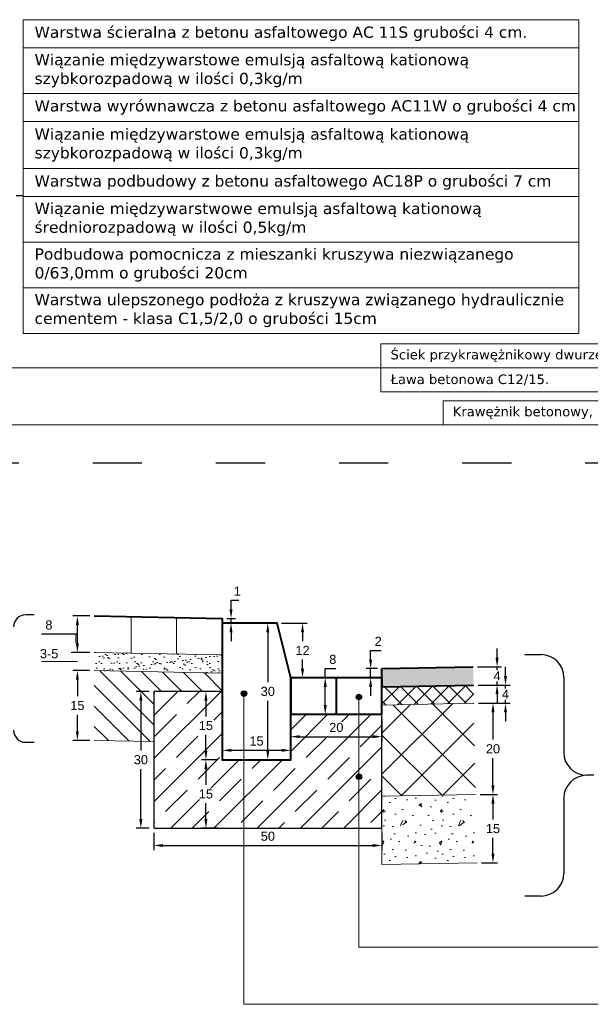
# Model space of a CAD drawing. Header units: millimetres. Extents: x 2422 to 2697, y 999 to 1037.
# Tile 17 of 48: x 2668.88 to 2670.13, y 1002.89 to 1005.05. Entities that reach past the tile are written whole.
import ezdxf

# ---------------------------------------------------------------- set-up
doc = ezdxf.new("R2010")
doc.units = ezdxf.units.MM
doc.linetypes.add('ACAD_ISO03W100', pattern=[30, 12, -18])
doc.layers.add('1_warstwa_ścier._wypel', color=7, linetype='Continuous', true_color=0x636363, transparency=0.7)
doc.layers.add('2_warstwa_wiąż.', color=7, linetype='Continuous', lineweight=13, true_color=0x8d8268)
doc.layers.add('_PN-nawierzchnia_asfalt', color=250, linetype='Continuous', lineweight=40, true_color=0x333333)
doc.layers.add('4_podbudowa_pom.', color=7, linetype='Continuous', true_color=0x906713)
for name, color, linetype, lineweight in [('_JB_Chodnik', 52, 'Continuous', 9), ('_JB_Opisowe', 7, 'Continuous', 0), ('_PN-konstrukcja_linie', 7, 'Continuous', 18), ('_PN-konstrukcja_wypełnienie', 7, 'Continuous', 0), ('_PN-kostka_szara', 251, 'Continuous', 13), ('_PN-kraweznik', 7, 'Continuous', 40), ('_PN-nawierzchnia_kostka_szara', 251, 'Continuous', 40), ('_PN-podsypka_wypełnienie', 7, 'Continuous', 9), ('_PN-wymiary', 7, 'Continuous', 15), ('_PN-ława-wypełnienie', 7, 'Continuous', 0), ('_PN-ściek', 4, 'Continuous', 40), ('_SZK-wymiary_0.2', 7, 'Continuous', 15)]:
    doc.layers.add(name, color=color, linetype=linetype, lineweight=lineweight)
doc.layers.add('_PN-ława', color=7, linetype='Continuous')
doc.layers.add('_SZK-opis_0.2', color=7, linetype='Continuous')
doc.layers.add('TEMP', color=80, linetype='Continuous', plot=False)
doc.styles.add('kuba', font='verdana.ttf', dxfattribs={"height": 0.1})
doc.styles.add('standard szczeg', font='arial.ttf', dxfattribs={"height": 0.02})
doc.dimstyles.new('p normalny szczeg.', dxfattribs={"dimtxt": 0.02, "dimasz": 0.02, "dimexe": 0.01, "dimexo": 0.01, "dimgap": 0.01, "dimtad": 1, "dimtih": 1, "dimtoh": 1, "dimdec": 0, "dimlfac": 100, "dimzin": 1, "dimtxsty": 'standard szczeg', "dimcen": 2.5, "dimazin": 0, "dimtfac": 1, "dimtdec": 0, "dimtmove": 0, "dimatfit": 3, "dimfxl": 1, "dimarcsym": 0})

# ---------------------------------------------------------------- blocks, each defined once
blk = doc.blocks.new('*D226')
at = {"layer": '_SZK-wymiary_0.2', "color": 0, "lineweight": -2, "transparency": 16777216}
for p, q in [((2669.3131, 1003.5772), (2669.2772, 1003.5772)), ((2669.2872, 1003.5572), (2669.2872, 1003.5224)), ((2669.2872, 1003.4472), (2669.2872, 1003.4819)), ((2669.3131, 1003.4272), (2669.2772, 1003.4272))]:
    blk.add_line(p, q, dxfattribs=at)
at = {"layer": '_SZK-wymiary_0.2', "color": 0, "transparency": 16777216}
for points in [[(2669.2839, 1003.5572), (2669.2906, 1003.5572), (2669.2872, 1003.5772)], [(2669.2839, 1003.4472), (2669.2906, 1003.4472), (2669.2872, 1003.4272)]]:
    blk.add_solid(points, dxfattribs=at)
at = {"layer": 'Defpoints', "color": 0, "transparency": 16777216}
for p in [(2669.3231, 1003.5772), (2669.2872, 1003.4272), (2669.3231, 1003.4272)]:
    blk.add_point(p, dxfattribs=at)
at = {"layer": '_SZK-wymiary_0.2', "color": 0, "transparency": 16777216, "insert": (2669.2872, 1003.5022), "char_height": 0.02, "attachment_point": 5, "style": 'standard szczeg', "bg_fill": 3, "box_fill_scale": 1.1, "bg_fill_color": 256, "bg_fill_true_color": 13158600, "bg_fill_transparency": 0}
blk.add_mtext('15', dxfattribs=at)
blk = doc.blocks.new('*D227')
at = {"layer": '_SZK-wymiary_0.2', "color": 0, "lineweight": -2, "transparency": 16777216}
for p, q in [((2669.3131, 1003.4272), (2669.2772, 1003.4272)), ((2669.2872, 1003.4072), (2669.2872, 1003.3724)), ((2669.2872, 1003.2972), (2669.2872, 1003.3319)), ((2669.3131, 1003.2772), (2669.2772, 1003.2772))]:
    blk.add_line(p, q, dxfattribs=at)
at = {"layer": '_SZK-wymiary_0.2', "color": 0, "transparency": 16777216}
for points in [[(2669.2839, 1003.4072), (2669.2906, 1003.4072), (2669.2872, 1003.4272)], [(2669.2839, 1003.2972), (2669.2906, 1003.2972), (2669.2872, 1003.2772)]]:
    blk.add_solid(points, dxfattribs=at)
at = {"layer": 'Defpoints', "color": 0, "transparency": 16777216}
for p in [(2669.3231, 1003.4272), (2669.2872, 1003.2772), (2669.3231, 1003.2772)]:
    blk.add_point(p, dxfattribs=at)
at = {"layer": '_SZK-wymiary_0.2', "color": 0, "transparency": 16777216, "insert": (2669.2872, 1003.3522), "char_height": 0.02, "attachment_point": 5, "style": 'standard szczeg', "bg_fill": 3, "box_fill_scale": 1.1, "bg_fill_color": 256, "bg_fill_true_color": 13158600, "bg_fill_transparency": 0}
blk.add_mtext('15', dxfattribs=at)
blk = doc.blocks.new('*D228')
at = {"layer": '_SZK-wymiary_0.2', "color": 0, "lineweight": -2, "transparency": 16777216}
for p, q in [((2669.3231, 1003.4372), (2669.3231, 1003.458)), ((2669.4731, 1003.4372), (2669.4731, 1003.458)), ((2669.3431, 1003.448), (2669.4531, 1003.448))]:
    blk.add_line(p, q, dxfattribs=at)
at = {"layer": '_SZK-wymiary_0.2', "color": 0, "transparency": 16777216}
for points in [[(2669.3431, 1003.4513), (2669.3431, 1003.4446), (2669.3231, 1003.448)], [(2669.4531, 1003.4513), (2669.4531, 1003.4446), (2669.4731, 1003.448)]]:
    blk.add_solid(points, dxfattribs=at)
at = {"layer": 'Defpoints', "color": 0, "transparency": 16777216}
for p in [(2669.4731, 1003.448), (2669.3231, 1003.4272), (2669.4731, 1003.4272)]:
    blk.add_point(p, dxfattribs=at)
at = {"layer": '_SZK-wymiary_0.2', "color": 0, "transparency": 16777216, "insert": (2669.3981, 1003.4682), "char_height": 0.02, "attachment_point": 5, "style": 'standard szczeg', "bg_fill": 3, "box_fill_scale": 1.1, "bg_fill_color": 256, "bg_fill_true_color": 13158600, "bg_fill_transparency": 0}
blk.add_mtext('15', dxfattribs=at)
blk = doc.blocks.new('*D229')
at = {"layer": '_SZK-wymiary_0.2', "color": 0, "lineweight": -2, "transparency": 16777216}
for p, q in [((2669.4054, 1003.7272), (2669.4329, 1003.7272)), ((2669.4229, 1003.7072), (2669.4229, 1003.5974)), ((2669.4229, 1003.4472), (2669.4229, 1003.5569)), ((2669.4054, 1003.4272), (2669.4329, 1003.4272))]:
    blk.add_line(p, q, dxfattribs=at)
at = {"layer": '_SZK-wymiary_0.2', "color": 0, "transparency": 16777216}
for points in [[(2669.4196, 1003.7072), (2669.4262, 1003.7072), (2669.4229, 1003.7272)], [(2669.4196, 1003.4472), (2669.4262, 1003.4472), (2669.4229, 1003.4272)]]:
    blk.add_solid(points, dxfattribs=at)
at = {"layer": 'Defpoints', "color": 0, "transparency": 16777216}
for p in [(2669.3954, 1003.7272), (2669.4229, 1003.7272), (2669.3954, 1003.4272)]:
    blk.add_point(p, dxfattribs=at)
at = {"layer": '_SZK-wymiary_0.2', "color": 0, "transparency": 16777216, "insert": (2669.4229, 1003.5772), "char_height": 0.02, "attachment_point": 5, "style": 'standard szczeg', "bg_fill": 3, "box_fill_scale": 1.1, "bg_fill_color": 256, "bg_fill_true_color": 13158600, "bg_fill_transparency": 0}
blk.add_mtext('30', dxfattribs=at)
blk = doc.blocks.new('*D230')
at = {"layer": '_SZK-wymiary_0.2', "color": 0, "lineweight": -2, "transparency": 16777216}
for p, q in [((2669.1631, 1003.5772), (2669.1346, 1003.5772)), ((2669.1446, 1003.5572), (2669.1446, 1003.4474)), ((2669.1446, 1003.2972), (2669.1446, 1003.4069)), ((2669.1631, 1003.2772), (2669.1346, 1003.2772))]:
    blk.add_line(p, q, dxfattribs=at)
at = {"layer": '_SZK-wymiary_0.2', "color": 0, "transparency": 16777216}
for points in [[(2669.1413, 1003.5572), (2669.1479, 1003.5572), (2669.1446, 1003.5772)], [(2669.1413, 1003.2972), (2669.1479, 1003.2972), (2669.1446, 1003.2772)]]:
    blk.add_solid(points, dxfattribs=at)
at = {"layer": 'Defpoints', "color": 0, "transparency": 16777216}
for p in [(2669.1731, 1003.5772), (2669.1446, 1003.2772), (2669.1731, 1003.2772)]:
    blk.add_point(p, dxfattribs=at)
at = {"layer": '_SZK-wymiary_0.2', "color": 0, "transparency": 16777216, "insert": (2669.1446, 1003.4272), "char_height": 0.02, "attachment_point": 5, "style": 'standard szczeg', "bg_fill": 3, "box_fill_scale": 1.1, "bg_fill_color": 256, "bg_fill_true_color": 13158600, "bg_fill_transparency": 0}
blk.add_mtext('30', dxfattribs=at)
blk = doc.blocks.new('*D231')
at = {"layer": '_SZK-wymiary_0.2', "color": 0, "lineweight": -2, "transparency": 16777216}
for p, q in [((2669.1731, 1003.2672), (2669.1731, 1003.2292)), ((2669.6731, 1003.2672), (2669.6731, 1003.2292)), ((2669.1931, 1003.2392), (2669.6531, 1003.2392))]:
    blk.add_line(p, q, dxfattribs=at)
at = {"layer": '_SZK-wymiary_0.2', "color": 0, "transparency": 16777216}
for points in [[(2669.1931, 1003.2425), (2669.1931, 1003.2359), (2669.1731, 1003.2392)], [(2669.6531, 1003.2425), (2669.6531, 1003.2359), (2669.6731, 1003.2392)]]:
    blk.add_solid(points, dxfattribs=at)
at = {"layer": 'Defpoints', "color": 0, "transparency": 16777216}
for p in [(2669.1731, 1003.2772), (2669.6731, 1003.2772), (2669.6731, 1003.2392)]:
    blk.add_point(p, dxfattribs=at)
at = {"layer": '_SZK-wymiary_0.2', "color": 0, "transparency": 16777216, "insert": (2669.4231, 1003.2594), "char_height": 0.02, "attachment_point": 5, "style": 'standard szczeg', "bg_fill": 3, "box_fill_scale": 1.1, "bg_fill_color": 256, "bg_fill_true_color": 13158600, "bg_fill_transparency": 0}
blk.add_mtext('50', dxfattribs=at)
blk = doc.blocks.new('*D232')
at = {"layer": '_SZK-wymiary_0.2', "color": 0, "lineweight": -2, "transparency": 16777216}
for p, q in [((2669.4731, 1003.5172), (2669.4731, 1003.4679)), ((2669.6731, 1003.5172), (2669.6731, 1003.4679)), ((2669.4931, 1003.4779), (2669.6531, 1003.4779))]:
    blk.add_line(p, q, dxfattribs=at)
at = {"layer": '_SZK-wymiary_0.2', "color": 0, "transparency": 16777216}
for points in [[(2669.4931, 1003.4813), (2669.4931, 1003.4746), (2669.4731, 1003.4779)], [(2669.6531, 1003.4813), (2669.6531, 1003.4746), (2669.6731, 1003.4779)]]:
    blk.add_solid(points, dxfattribs=at)
at = {"layer": 'Defpoints', "color": 0, "transparency": 16777216}
for p in [(2669.4731, 1003.5272), (2669.6731, 1003.5272), (2669.6731, 1003.4779)]:
    blk.add_point(p, dxfattribs=at)
at = {"layer": '_SZK-wymiary_0.2', "color": 0, "transparency": 16777216, "insert": (2669.5731, 1003.4981), "char_height": 0.02, "attachment_point": 5, "style": 'standard szczeg', "bg_fill": 3, "box_fill_scale": 1.1, "bg_fill_color": 256, "bg_fill_true_color": 13158600, "bg_fill_transparency": 0}
blk.add_mtext('20', dxfattribs=at)
blk = doc.blocks.new('*D233')
at = {"layer": '_SZK-wymiary_0.2', "color": 0, "lineweight": -2, "transparency": 16777216}
for p, q in [((2669.5488, 1003.6072), (2669.5488, 1003.6272)), ((2669.5488, 1003.6272), (2669.572, 1003.6272)), ((2669.5631, 1003.6072), (2669.5388, 1003.6072)), ((2669.5488, 1003.5472), (2669.5488, 1003.5872)), ((2669.5631, 1003.5272), (2669.5388, 1003.5272))]:
    blk.add_line(p, q, dxfattribs=at)
at = {"layer": '_SZK-wymiary_0.2', "color": 0, "transparency": 16777216}
for points in [[(2669.5455, 1003.5872), (2669.5522, 1003.5872), (2669.5488, 1003.6072)], [(2669.5455, 1003.5472), (2669.5522, 1003.5472), (2669.5488, 1003.5272)]]:
    blk.add_solid(points, dxfattribs=at)
at = {"layer": 'Defpoints', "color": 0, "transparency": 16777216}
for p in [(2669.5488, 1003.6072), (2669.5731, 1003.6072), (2669.5731, 1003.5272)]:
    blk.add_point(p, dxfattribs=at)
at = {"layer": '_SZK-wymiary_0.2', "color": 0, "transparency": 16777216, "insert": (2669.5654, 1003.6474), "char_height": 0.02, "attachment_point": 5, "style": 'standard szczeg', "bg_fill": 3, "box_fill_scale": 1.1, "bg_fill_color": 256, "bg_fill_true_color": 13158600, "bg_fill_transparency": 0}
blk.add_mtext('8', dxfattribs=at)
blk = doc.blocks.new('*D234')
at = {"layer": '_SZK-wymiary_0.2', "color": 0, "lineweight": -2, "transparency": 16777216}
for p, q in [((2669.4531, 1003.7272), (2669.5091, 1003.7272)), ((2669.4991, 1003.7072), (2669.4991, 1003.6872)), ((2669.4991, 1003.6272), (2669.4991, 1003.6471)), ((2669.4831, 1003.6072), (2669.5091, 1003.6072))]:
    blk.add_line(p, q, dxfattribs=at)
at = {"layer": '_SZK-wymiary_0.2', "color": 0, "transparency": 16777216}
for points in [[(2669.4957, 1003.7072), (2669.5024, 1003.7072), (2669.4991, 1003.7272)], [(2669.4957, 1003.6272), (2669.5024, 1003.6272), (2669.4991, 1003.6072)]]:
    blk.add_solid(points, dxfattribs=at)
at = {"layer": 'Defpoints', "color": 0, "transparency": 16777216}
for p in [(2669.4431, 1003.7272), (2669.4991, 1003.7272), (2669.4731, 1003.6072)]:
    blk.add_point(p, dxfattribs=at)
at = {"layer": '_SZK-wymiary_0.2', "color": 0, "transparency": 16777216, "insert": (2669.4991, 1003.6672), "char_height": 0.02, "attachment_point": 5, "style": 'standard szczeg', "bg_fill": 3, "box_fill_scale": 1.1, "bg_fill_color": 256, "bg_fill_true_color": 13158600, "bg_fill_transparency": 0}
blk.add_mtext('12', dxfattribs=at)
blk = doc.blocks.new('*D235')
at = {"layer": '_SZK-wymiary_0.2', "color": 0, "lineweight": -2, "transparency": 16777216}
for p, q in [((2669.6484, 1003.6472), (2669.6484, 1003.6672)), ((2669.6484, 1003.6672), (2669.6717, 1003.6672)), ((2669.6631, 1003.6272), (2669.6384, 1003.6272)), ((2669.6484, 1003.6072), (2669.6484, 1003.6272)), ((2669.6631, 1003.6072), (2669.6384, 1003.6072)), ((2669.6484, 1003.5872), (2669.6484, 1003.5672))]:
    blk.add_line(p, q, dxfattribs=at)
at = {"layer": '_SZK-wymiary_0.2', "color": 0, "transparency": 16777216}
for points in [[(2669.6451, 1003.6472), (2669.6517, 1003.6472), (2669.6484, 1003.6272)], [(2669.6451, 1003.5872), (2669.6517, 1003.5872), (2669.6484, 1003.6072)]]:
    blk.add_solid(points, dxfattribs=at)
at = {"layer": 'Defpoints', "color": 0, "transparency": 16777216}
for p in [(2669.6484, 1003.6272), (2669.6731, 1003.6272), (2669.6731, 1003.6072)]:
    blk.add_point(p, dxfattribs=at)
at = {"layer": '_SZK-wymiary_0.2', "color": 0, "transparency": 16777216, "insert": (2669.665, 1003.6872), "char_height": 0.02, "attachment_point": 5, "style": 'standard szczeg', "bg_fill": 3, "box_fill_scale": 1.1, "bg_fill_color": 256, "bg_fill_true_color": 13158600, "bg_fill_transparency": 0}
blk.add_mtext('2', dxfattribs=at)
blk = doc.blocks.new('*D216')
at = {"layer": '_SZK-wymiary_0.2', "color": 0, "lineweight": -2, "transparency": 16777216}
for p, q in [((2669.3423, 1003.7571), (2669.3423, 1003.7771)), ((2669.3423, 1003.7771), (2669.3597, 1003.7771)), ((2669.3333, 1003.7371), (2669.3523, 1003.7371)), ((2669.3423, 1003.7272), (2669.3423, 1003.7371)), ((2669.3331, 1003.7272), (2669.3523, 1003.7272)), ((2669.3423, 1003.7072), (2669.3423, 1003.6872))]:
    blk.add_line(p, q, dxfattribs=at)
at = {"layer": '_SZK-wymiary_0.2', "color": 0, "transparency": 16777216}
for points in [[(2669.339, 1003.7571), (2669.3456, 1003.7571), (2669.3423, 1003.7371)], [(2669.339, 1003.7072), (2669.3456, 1003.7072), (2669.3423, 1003.7272)]]:
    blk.add_solid(points, dxfattribs=at)
at = {"layer": 'Defpoints', "color": 0, "transparency": 16777216}
for p in [(2669.3233, 1003.7371), (2669.3423, 1003.7371), (2669.3231, 1003.7272)]:
    blk.add_point(p, dxfattribs=at)
at = {"layer": '_SZK-wymiary_0.2', "color": 0, "transparency": 16777216, "insert": (2669.356, 1003.7972), "char_height": 0.02, "attachment_point": 5, "style": 'standard szczeg', "bg_fill": 3, "box_fill_scale": 1.1, "bg_fill_color": 256, "bg_fill_true_color": 13158600, "bg_fill_transparency": 0}
blk.add_mtext('1', dxfattribs=at)
blk = doc.blocks.new('*D217')
at = {"layer": '_SZK-wymiary_0.2', "color": 0, "lineweight": -2, "transparency": 16777216}
for p, q in [((2669.0323, 1003.6228), (2668.9954, 1003.6228)), ((2669.0054, 1003.6028), (2669.0054, 1003.5665)), ((2669.0054, 1003.4898), (2669.0054, 1003.5261)), ((2669.0324, 1003.4698), (2668.9954, 1003.4698))]:
    blk.add_line(p, q, dxfattribs=at)
at = {"layer": '_SZK-wymiary_0.2', "color": 0, "transparency": 16777216}
for points in [[(2669.0021, 1003.6028), (2669.0087, 1003.6028), (2669.0054, 1003.6228)], [(2669.0021, 1003.4898), (2669.0087, 1003.4898), (2669.0054, 1003.4698)]]:
    blk.add_solid(points, dxfattribs=at)
at = {"layer": 'Defpoints', "color": 0, "transparency": 16777216}
for p in [(2669.0423, 1003.6228), (2669.0054, 1003.4698), (2669.0424, 1003.4698)]:
    blk.add_point(p, dxfattribs=at)
at = {"layer": '_SZK-wymiary_0.2', "color": 0, "transparency": 16777216, "insert": (2669.0054, 1003.5463), "char_height": 0.02, "attachment_point": 5, "style": 'standard szczeg'}
blk.add_mtext('15', dxfattribs=at)
blk = doc.blocks.new('*D218')
at = {"layer": '_SZK-wymiary_0.2', "color": 0, "lineweight": -2, "ltscale": 0.09, "transparency": 16777216}
for p, q in [((2669.0324, 1003.7428), (2668.9954, 1003.7428)), ((2669.0054, 1003.6828), (2669.0054, 1003.7228)), ((2668.9596, 1003.7028), (2668.9264, 1003.7028)), ((2669.0054, 1003.7028), (2668.9596, 1003.7028)), ((2669.0324, 1003.6628), (2668.9954, 1003.6628))]:
    blk.add_line(p, q, dxfattribs=at)
at = {"layer": '_SZK-wymiary_0.2', "color": 0, "ltscale": 0.09, "transparency": 16777216}
for points in [[(2669.0021, 1003.7228), (2669.0087, 1003.7228), (2669.0054, 1003.7428)], [(2669.0021, 1003.6828), (2669.0087, 1003.6828), (2669.0054, 1003.6628)]]:
    blk.add_solid(points, dxfattribs=at)
at = {"layer": 'Defpoints', "color": 0, "ltscale": 0.09, "transparency": 16777216}
for p in [(2669.0054, 1003.7428), (2669.0424, 1003.7428), (2669.0424, 1003.6628)]:
    blk.add_point(p, dxfattribs=at)
at = {"layer": '_SZK-wymiary_0.2', "color": 0, "ltscale": 0.09, "transparency": 16777216, "insert": (2668.943, 1003.723), "char_height": 0.02, "attachment_point": 5, "style": 'standard szczeg', "bg_fill": 3, "box_fill_scale": 1.1, "bg_fill_color": 256, "bg_fill_true_color": 13158600, "bg_fill_transparency": 0}
blk.add_mtext('8', dxfattribs=at)
blk = doc.blocks.new('*D212')
at = {"layer": '_SZK-wymiary_0.2', "color": 0, "lineweight": -2, "transparency": 16777216}
for p, q in [((2669.8886, 1003.3512), (2669.9266, 1003.3512)), ((2669.9166, 1003.3312), (2669.9166, 1003.2964)), ((2669.9166, 1003.2212), (2669.9166, 1003.256)), ((2669.8916, 1003.2012), (2669.9266, 1003.2012))]:
    blk.add_line(p, q, dxfattribs=at)
at = {"layer": '_SZK-wymiary_0.2', "color": 0, "transparency": 16777216}
for points in [[(2669.9133, 1003.3312), (2669.92, 1003.3312), (2669.9166, 1003.3512)], [(2669.9133, 1003.2212), (2669.92, 1003.2212), (2669.9166, 1003.2012)]]:
    blk.add_solid(points, dxfattribs=at)
at = {"layer": 'Defpoints', "color": 0, "transparency": 16777216}
for p in [(2669.8786, 1003.3512), (2669.8816, 1003.2012), (2669.9166, 1003.2012)]:
    blk.add_point(p, dxfattribs=at)
at = {"layer": '_SZK-wymiary_0.2', "color": 0, "transparency": 16777216, "insert": (2669.9166, 1003.2762), "char_height": 0.02, "attachment_point": 5, "style": 'standard szczeg'}
blk.add_mtext('15', dxfattribs=at)
blk = doc.blocks.new('*D213')
at = {"layer": '_SZK-wymiary_0.2', "color": 0, "lineweight": -2, "transparency": 16777216}
for p, q in [((2669.8846, 1003.5512), (2669.9266, 1003.5512)), ((2669.9166, 1003.5312), (2669.9166, 1003.4714)), ((2669.9166, 1003.3712), (2669.9166, 1003.431)), ((2669.8886, 1003.3512), (2669.9266, 1003.3512))]:
    blk.add_line(p, q, dxfattribs=at)
at = {"layer": '_SZK-wymiary_0.2', "color": 0, "transparency": 16777216}
for points in [[(2669.9133, 1003.5312), (2669.92, 1003.5312), (2669.9166, 1003.5512)], [(2669.9133, 1003.3712), (2669.92, 1003.3712), (2669.9166, 1003.3512)]]:
    blk.add_solid(points, dxfattribs=at)
at = {"layer": 'Defpoints', "color": 0, "transparency": 16777216}
for p in [(2669.8746, 1003.5512), (2669.8786, 1003.3512), (2669.9166, 1003.3512)]:
    blk.add_point(p, dxfattribs=at)
at = {"layer": '_SZK-wymiary_0.2', "color": 0, "transparency": 16777216, "insert": (2669.9166, 1003.4512), "char_height": 0.02, "attachment_point": 5, "style": 'standard szczeg'}
blk.add_mtext('20', dxfattribs=at)
blk = doc.blocks.new('*D214')
at = {"layer": '_SZK-wymiary_0.2', "color": 0, "lineweight": -2, "transparency": 16777216}
for p, q in [((2669.9256, 1003.6512), (2669.9256, 1003.6712)), ((2669.883, 1003.6312), (2669.9356, 1003.6312)), ((2669.9256, 1003.5912), (2669.9256, 1003.6312)), ((2669.8838, 1003.5912), (2669.9356, 1003.5912)), ((2669.9256, 1003.5712), (2669.9256, 1003.5512))]:
    blk.add_line(p, q, dxfattribs=at)
at = {"layer": '_SZK-wymiary_0.2', "color": 0, "transparency": 16777216}
for points in [[(2669.9222, 1003.6512), (2669.9289, 1003.6512), (2669.9256, 1003.6312)], [(2669.9222, 1003.5712), (2669.9289, 1003.5712), (2669.9256, 1003.5912)]]:
    blk.add_solid(points, dxfattribs=at)
at = {"layer": 'Defpoints', "color": 0, "transparency": 16777216}
for p in [(2669.873, 1003.6312), (2669.8738, 1003.5912)]:
    blk.add_point(p, dxfattribs=at)
at = {"layer": '_SZK-wymiary_0.2', "color": 0, "transparency": 16777216, "insert": (2669.9256, 1003.6112), "char_height": 0.02, "attachment_point": 5, "style": 'standard szczeg', "bg_fill": 3, "box_fill_scale": 1.1, "bg_fill_color": 256, "bg_fill_true_color": 13158600, "bg_fill_transparency": 0}
blk.add_mtext('4', dxfattribs=at)
at = {"layer": 'Defpoints', "color": 0, "transparency": 16777216}
blk.add_point((2669.9256, 1003.6312), dxfattribs=at)
blk = doc.blocks.new('*D215')
at = {"layer": '_SZK-wymiary_0.2', "color": 0, "lineweight": -2, "transparency": 16777216}
for p, q in [((2669.9441, 1003.6112), (2669.9441, 1003.6312)), ((2669.8838, 1003.5912), (2669.9541, 1003.5912)), ((2669.9441, 1003.5512), (2669.9441, 1003.5912)), ((2669.8846, 1003.5512), (2669.9541, 1003.5512)), ((2669.9441, 1003.5312), (2669.9441, 1003.5112))]:
    blk.add_line(p, q, dxfattribs=at)
at = {"layer": '_SZK-wymiary_0.2', "color": 0, "transparency": 16777216}
for points in [[(2669.9407, 1003.6112), (2669.9474, 1003.6112), (2669.9441, 1003.5912)], [(2669.9407, 1003.5312), (2669.9474, 1003.5312), (2669.9441, 1003.5512)]]:
    blk.add_solid(points, dxfattribs=at)
at = {"layer": 'Defpoints', "color": 0, "transparency": 16777216}
for p in [(2669.8738, 1003.5912), (2669.8746, 1003.5512)]:
    blk.add_point(p, dxfattribs=at)
at = {"layer": '_SZK-wymiary_0.2', "color": 0, "transparency": 16777216, "insert": (2669.9441, 1003.5712), "char_height": 0.02, "attachment_point": 5, "style": 'standard szczeg', "bg_fill": 3, "box_fill_scale": 1.1, "bg_fill_color": 256, "bg_fill_true_color": 13158600, "bg_fill_transparency": 0}
blk.add_mtext('4', dxfattribs=at)
at = {"layer": 'Defpoints', "color": 0, "transparency": 16777216}
blk.add_point((2669.9441, 1003.5912), dxfattribs=at)

msp = doc.modelspace()

# ---------------------------------------------------------------- hatches: boundary and pattern name
at = {"layer": '1_warstwa_ścier._wypel', "lineweight": 13, "ltscale": 0.09, "transparency": 33554508}
h = msp.add_hatch(color=7, dxfattribs=at)
h.dxf.hatch_style = 1
h.paths.add_polyline_path([(2669.873, 1003.6312), (2669.6731, 1003.6272), (2669.6731, 1003.5871), (2669.8738, 1003.5912)])
at = {"layer": '2_warstwa_wiąż.', "lineweight": 13, "ltscale": 0.09}
h = msp.add_hatch(dxfattribs=at)
h.set_pattern_fill('ANSI37', scale=0.008, angle=90)
h.set_pattern_definition([(135, (148.775062, -862.50809), (-0.01796051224, -0.01796051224), []), (225, (148.775062, -862.50809), (0.01796051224, -0.01796051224), [])])
h.paths.add_polyline_path([(2669.8738, 1003.5912), (2669.6738, 1003.5872), (2669.673, 1003.5471), (2669.8746, 1003.5512)])
at = {"layer": '4_podbudowa_pom.', "lineweight": 13, "ltscale": 0.09}
h = msp.add_hatch(dxfattribs=at)
h.set_pattern_fill('ANSI37', scale=0.02, angle=90)
h.set_pattern_definition([(135, (-828.991777, 829.76037), (-0.0449012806, -0.0449012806), []), (225, (-828.991777, 829.76037), (0.0449012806, -0.0449012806), [])])
h.paths.add_polyline_path([(2669.8786, 1003.3512), (2669.8738, 1003.5512), (2669.6731, 1003.5471), (2669.6731, 1003.3471)])
h = msp.add_hatch(dxfattribs=at)
h.set_pattern_fill('CONC', scale=0.005, angle=90)
h.set_pattern_definition([(90, (-10.12408, -6.56207), (-0.127, 2e-16), [0, -0.127]), (90, (-10.07963, -6.5608), (-0.127, 2e-16), [0, -0.127]), (90, (-10.14821, -6.55699), (-0.127, 2e-16), [0, -0.127]), (68.1986, (-10.108841, -6.623032), (0.12699998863, 0.38100003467), [0.013678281, -0.670237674]), (306.8699, (-10.103761, -6.610332), (-0.25400001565, 0.38099998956), [0.00635, -0.62865]), (220.6013, (-10.099951, -6.615412), (0.761999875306, 0.6350000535), [0.011708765, -1.159173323]), (296.5651, (-10.08471, -6.65732), (0.1270001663, -0.1269998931), [0.002839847, -0.281140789]), (56.3099, (-10.08344, -6.659862), (0.1270001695, 0.25399994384), [0.004579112, -0.453325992]), (198.4349, (-10.0809, -6.65605), (-0.2540000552, -0.1269997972), [0.004016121, -0.397593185]), (315, (-10.07201, -6.57604), (0.1270000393, -3e-16), [0.005388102, -0.174216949]), (90, (-10.0682, -6.57985), (-0.127, 0.127), [0.00762, -0.11938]), (225, (-10.0682, -6.57223), (-2e-16, -0.1270000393), [0.005388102, -0.174216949]), (341.5651, (-10.15329, -6.59128), (-0.2540000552, 0.1269997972), [0.004016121, -0.397593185]), (90, (-10.14948, -6.59255), (-0.127, 0.127), [0.00635, -0.12065]), (233.1301, (-10.149481, -6.586202), (-0.25400001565, -0.38099998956), [0.00635, -0.62865]), (303.6901, (-10.15456, -6.658592), (-0.1270001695, 0.25399994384), [0.004579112, -0.453325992]), (71.5651, (-10.15202, -6.6624), (-0.1269997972, -0.2540000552), [0.008032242, -0.393577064]), (216.8699, (-10.149481, -6.654782), (0.38099998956, 0.25400001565), [0.00635, -0.62865]), (90, (-10.14948, -6.62176), (-0.127, 2e-16), [0, -0.127]), (90, (-10.11646, -6.65605), (-0.127, 2e-16), [0, -0.127]), (90, (-10.06947, -6.62049), (-0.127, 2e-16), [0, -0.127]), (90, (-10.10884, -6.5862), (-0.127, 2e-16), [0, -0.127]), (90, (-10.13043, -6.62303), (-0.127, 2e-16), [0, -0.127]), (90, (-10.13424, -6.65097), (-0.127, 2e-16), [0, -0.127]), (90, (-10.12662, -6.63954), (-0.127, 2e-16), [0, -0.127]), (90, (-10.09614, -6.64462), (-0.127, 2e-16), [0, -0.127]), (90, (-10.10122, -6.6751), (-0.127, 2e-16), [0, -0.127]), (90, (-10.13043, -6.67383), (-0.127, 2e-16), [0, -0.127]), (90, (-10.15837, -6.67764), (-0.127, 2e-16), [0, -0.127]), (90, (-10.16345, -6.63827), (-0.127, 2e-16), [0, -0.127]), (90, (-10.16853, -6.61033), (-0.127, 2e-16), [0, -0.127]), (90, (-10.16345, -6.56588), (-0.127, 2e-16), [0, -0.127]), (90, (-10.12408, -6.59636), (-0.127, 2e-16), [0, -0.127]), (90, (-10.14694, -6.60906), (-0.127, 2e-16), [0, -0.127]), (90, (-10.08598, -6.5989), (-0.127, 2e-16), [0, -0.127]), (90, (-10.07963, -6.637), (-0.127, 2e-16), [0, -0.127]), (90, (-10.05169, -6.5989), (-0.127, 2e-16), [0, -0.127]), (90, (-10.05931, -6.64081), (-0.127, 2e-16), [0, -0.127]), (90, (-10.0555, -6.68145), (-0.127, 2e-16), [0, -0.127]), (90, (-10.04915, -6.66621), (-0.127, 2e-16), [0, -0.127]), (90, (-10.06693, -6.66494), (-0.127, 2e-16), [0, -0.127]), (90, (-10.04661, -6.57985), (-0.127, 2e-16), [0, -0.127]), (90, (-10.09868, -6.56461), (-0.127, 2e-16), [0, -0.127]), (90, (-10.13678, -6.57096), (-0.127, 2e-16), [0, -0.127]), (90, (-10.04534, -6.62938), (-0.127, 2e-16), [0, -0.127])])
h.paths.add_polyline_path([(2669.8816, 1003.2012), (2669.8722, 1003.3511), (2669.6731, 1003.3471), (2669.673, 1003.1971)])
at = {"layer": '_PN-konstrukcja_wypełnienie', "lineweight": 0, "ltscale": 0.09}
h = msp.add_hatch(dxfattribs=at)
h.set_pattern_fill('ANSI31', color=256, scale=0.01, angle=90)
h.set_pattern_definition([(135, (-512.037748, -760.487628), (-0.0224506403, -0.0224506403), [])])
h.paths.add_polyline_path([(2669.1731, 1003.5772), (2669.2231, 1003.5772), (2669.3231, 1003.5772), (2669.3231, 1003.6171), (2669.0424, 1003.6228), (2669.0424, 1003.4698), (2669.1731, 1003.4671)])
at = {"layer": '_PN-podsypka_wypełnienie', "ltscale": 0.09}
h = msp.add_hatch(dxfattribs=at)
h.set_pattern_fill('AR-SAND', color=256, scale=0.0005, style=0)
h.set_pattern_definition([(37.5, (-512.037748, -760.487628), (-0.00080001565, 0.02447066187), [0, -0.019304, 0, -0.02159, 0, -0.0206375]), (7.5, (-512.037748, -760.487628), (0.02247616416, 0.03584125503), [0, -0.010414, 0, -0.017399, 0, -0.0066675]), (327.5, (-512.05337, -760.487628), (0.03954961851, 7.185923e-05), [0, -0.00635, 0, -0.02286, 0, -0.029845]), (317.5, (-512.05337, -760.487628), (0.03817782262, 0.01114646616), [0, -0.003175, 0, -0.014986, 0, -0.017145])])
h.paths.add_polyline_path([(2669.0424, 1003.6628), (2669.0424, 1003.6228), (2669.3231, 1003.6171), (2669.3231, 1003.6572)])
at = {"layer": '_PN-ława-wypełnienie'}
h = msp.add_hatch(dxfattribs=at)
h.set_pattern_fill('JIS_STN_1E', color=256, scale=0.067035, style=0)
h.set_pattern_definition([(45, (2657.656775, 994.757573), (-0.0474008, 0.0474008), []), (45, (2657.704034, 994.757573), (-0.0474008, 0.0474008), [0.06703484, -0.0335174])])
h.paths.add_polyline_path([(2669.6731, 1003.2772), (2669.1731, 1003.2772), (2669.1731, 1003.5772), (2669.3231, 1003.5772), (2669.3231, 1003.4272), (2669.4731, 1003.4272), (2669.4731, 1003.5272), (2669.6731, 1003.5272)])
at = {"layer": '_SZK-opis_0.2', "ltscale": 0.09}
h = msp.add_hatch(color=256, dxfattribs=at)
h.dxf.hatch_style = 1
h.paths.add_polyline_path([(2669.3646, 1003.5726, 1), (2669.3766, 1003.5726, 1)])
h = msp.add_hatch(color=256, dxfattribs=at)
h.dxf.hatch_style = 1
h.paths.add_polyline_path([(2669.6167, 1003.5649, 1), (2669.6287, 1003.5649, 1)])
h = msp.add_hatch(color=256, dxfattribs=at)
h.dxf.hatch_style = 1
h.paths.add_polyline_path([(2669.6167, 1003.3899, 1), (2669.6287, 1003.3899, 1)])

# ---------------------------------------------------------------- linework, layer by layer
at = {"layer": '_JB_Chodnik'}
for points in [[(2669.1231, 1003.7412), (2669.1231, 1003.6612)], [(2669.2231, 1003.7392), (2669.2231, 1003.6592)]]:
    msp.add_lwpolyline(points, dxfattribs=at)
at = {"layer": '_JB_Opisowe'}
for p, q in [((2670.105, 1005.0511), (2668.8869, 1005.0511)), ((2670.105, 1004.9893), (2668.8869, 1004.9893)), ((2670.105, 1004.8893), (2668.8869, 1004.8893)), ((2670.105, 1004.8276), (2668.8869, 1004.8276)), ((2670.105, 1004.7246), (2668.8869, 1004.7246)), ((2670.105, 1004.6629), (2668.8869, 1004.6629)), ((2670.105, 1004.5629), (2668.8869, 1004.5629)), ((2670.105, 1004.4629), (2668.8869, 1004.4629)), ((2670.105, 1004.3629), (2668.8869, 1004.3629)), ((2669.8073, 1004.1621), (2670.4757, 1004.1621))]:
    msp.add_line(p, q, dxfattribs=at)
at = {"layer": '_JB_Opisowe', "ltscale": 0.09}
for p, q in [((2668.8869, 1005.0511), (2668.8869, 1004.3629)), ((2670.105, 1004.3629), (2670.105, 1005.0511)), ((2669.8073, 1004.2146), (2669.8073, 1004.1621)), ((2669.0018, 1003.6828), (2669.0018, 1003.7028))]:
    msp.add_line(p, q, dxfattribs=at)
at = {"layer": '_JB_Opisowe', "ltscale": 0.5}
for p, q in [((2669.671, 1004.3396), (2670.612, 1004.3396)), ((2669.671, 1004.2871), (2670.612, 1004.2871)), ((2669.671, 1004.2346), (2670.612, 1004.2346)), ((2670.4757, 1004.2146), (2669.8073, 1004.2146))]:
    msp.add_line(p, q, dxfattribs=at)
at = {"layer": '_JB_Opisowe', "lineweight": 0, "ltscale": 0.02}
msp.add_line((2669.671, 1004.2346), (2669.671, 1004.3396), dxfattribs=at)
at = {"layer": '_JB_Opisowe', "ltscale": 0.02}
msp.add_lwpolyline([(2669.8073, 1004.1621), (2668.1196, 1004.1621), (2668.1196, 1004.844)], dxfattribs=at)
at = {"layer": '_JB_Opisowe', "ltscale": 0.09}
msp.add_lwpolyline([(2669.671, 1004.2871), (2668.3717, 1004.2871), (2668.3717, 1004.8363)], dxfattribs=at)
at = {"layer": '_PN-konstrukcja_linie'}
msp.add_line((2669.673, 1003.1971), (2669.6731, 1003.2772), dxfattribs=at)
for points in [[(2669.3231, 1003.6171), (2669.0424, 1003.6228)], [(2669.6731, 1003.3471), (2669.8786, 1003.3512)], [(2669.673, 1003.1971), (2669.8816, 1003.2012)]]:
    msp.add_lwpolyline(points, dxfattribs=at)
at = {"layer": '_PN-nawierzchnia_asfalt'}
for points in [[(2669.6731, 1003.6272), (2669.873, 1003.6312)], [(2669.6731, 1003.6072), (2669.6731, 1003.6272)], [(2669.6731, 1003.5871), (2669.8738, 1003.5912)]]:
    msp.add_lwpolyline(points, dxfattribs=at)
at = {"layer": '_PN-nawierzchnia_asfalt', "ltscale": 0.02}
msp.add_lwpolyline([(2669.6731, 1003.6072), (2669.6731, 1003.5871)], dxfattribs=at)
at = {"layer": '_PN-wymiary'}
msp.add_lwpolyline([(2669.3231, 1003.7272), (2669.3231, 1003.4272)], dxfattribs=at)
at = {"layer": '_PN-ława'}
msp.add_lwpolyline([(2669.3231, 1003.5772), (2669.1731, 1003.5772), (2669.1731, 1003.2772), (2669.6731, 1003.2772), (2669.6731, 1003.5372)], dxfattribs=at)
at = {"layer": '_PN-ściek', "ltscale": 0.09}
msp.add_line((2669.5731, 1003.6072), (2669.5731, 1003.5272), dxfattribs=at)
msp.add_lwpolyline([(2669.6731, 1003.6072), (2669.4731, 1003.6072), (2669.4731, 1003.5272), (2669.6731, 1003.5272)], close=True, dxfattribs=at)
at = {"layer": '_SZK-opis_0.2', "ltscale": 0.09}
for p, q in [((2668.8869, 1004.6645), (2668.871, 1004.6645)), ((2668.9108, 1003.7454), (2668.8921, 1003.7454)), ((2669.9866, 1003.6581), (2670.022, 1003.6581)), ((2670.072, 1003.6081), (2670.072, 1003.4431)), ((2668.8921, 1003.4656), (2668.911, 1003.4656)), ((2670.1379, 1003.3931), (2670.122, 1003.3931)), ((2670.072, 1003.3431), (2670.072, 1003.1781)), ((2670.022, 1003.1281), (2669.9863, 1003.1281))]:
    msp.add_line(p, q, dxfattribs=at)
for centre in [(2669.3706, 1003.5726), (2669.6227, 1003.5649), (2669.6227, 1003.3899)]:
    msp.add_circle(centre, 0.006, dxfattribs=at)
for centre, radius, start, end in [((2668.8921, 1003.719), 0.0264, 90, 180), ((2670.022, 1003.6081), 0.05, 0, 90), ((2668.8921, 1003.492), 0.0264, 180, 270), ((2670.122, 1003.4431), 0.05, 180, 270), ((2670.122, 1003.3431), 0.05, 90, 180), ((2670.022, 1003.1781), 0.05, 270, 0)]:
    msp.add_arc(centre, radius, start, end, dxfattribs=at)
at = {"layer": '_SZK-wymiary_0.2', "ltscale": 0.09}
for p, q in [((2669.0287, 1003.6628), (2668.9918, 1003.6628)), ((2668.9604, 1003.6428), (2668.9266, 1003.6428)), ((2669.0054, 1003.6428), (2668.9604, 1003.6428))]:
    msp.add_line(p, q, dxfattribs=at)
at = {"layer": 'TEMP', "linetype": 'ACAD_ISO03W100', "ltscale": 0.009}
msp.add_lwpolyline([(2676.1671, 1004.078), (2667.4507, 1004.078)], dxfattribs=at)

# ---------------------------------------------------------------- texts
at = {"layer": '_JB_Opisowe', "style": 'kuba'}
for s, insert, char_height, width, attachment_point in [('\\pxl1,ql;Warstwa ścieralna z betonu asfaltowego AC 11S grubości 4 cm.', (2668.8869, 1005.0202), 0.024706, 1.218121, 4), ('\\pxl1,ql;Wiązanie międzywarstowe emulsją asfaltową kationową szybkorozpadową w ilości 0,3kg/m', (2668.8869, 1004.9393), 0.024706, 1.218121, 4), ('\\pxl1,ql;Warstwa wyrównawcza z betonu asfaltowego AC11W o grubości 4 cm ', (2668.8869, 1004.8585), 0.024706, 1.218121, 4), ('\\pxl1,ql;Wiązanie międzywarstowe emulsją asfaltową kationową szybkorozpadową w ilości 0,3kg/m', (2668.8869, 1004.7761), 0.024706, 1.218121, 4), ('\\pxl1,ql;Warstwa podbudowy z betonu asfaltowego AC18P o grubości 7 cm ', (2668.8869, 1004.6938), 0.024706, 1.218121, 4), ('\\pxl1,ql;Wiązanie międzywarstwowe emulsją asfaltową kationową średniorozpadową w ilości 0,5kg/m', (2668.8869, 1004.6129), 0.024706, 1.218121, 4), ('\\pxl1,ql;Podbudowa pomocnicza z mieszanki kruszywa niezwiązanego 0/63,0mm o grubości 20cm', (2668.8869, 1004.5129), 0.024706, 1.218121, 4), ('\\pxl1,ql;Warstwa ulepszonego podłoża z kruszywa związanego hydraulicznie cementem - klasa C1,5/2,0 o grubości 15cm', (2668.8869, 1004.4129), 0.0247059, 1.218121, 4), ('\\pxl1,ql;Ściek przykrawężnikowy dwurzędowy z kostki bet. typu cegła.', (2670.612, 1004.3133), 0.021, 0.940969, 6), ('\\A1;\\pxi1,ql;Ława betonowa C12/15. ', (2670.612, 1004.2608), 0.021, 0.940969, 6)]:
    msp.add_mtext(s, dxfattribs=dict(at, insert=insert, char_height=char_height, width=width, attachment_point=attachment_point))
at = {"layer": '_JB_Opisowe', "insert": (2669.8073, 1004.1883), "char_height": 0.021, "width": 0.668486, "attachment_point": 4, "rotation": 0, "style": 'kuba'}
msp.add_mtext('\\pxl1,ql;Krawężnik betonowy, uliczny szary.', dxfattribs=at)

# ---------------------------------------------------------------- dimensions: what is measured, and where the dimension line sits
at = {"layer": '_SZK-wymiary_0.2'}
for base, p1, p2, picture, middle in [((2669.0054, 1003.4698), (2669.0423, 1003.6228), (2669.0424, 1003.4698), '*D217', (2669.0054, 1003.5463)), ((2669.9166, 1003.3512), (2669.8746, 1003.5512), (2669.8786, 1003.3512), '*D213', (2669.9166, 1003.4512)), ((2669.9166, 1003.2012), (2669.8786, 1003.3512), (2669.8816, 1003.2012), '*D212', (2669.9166, 1003.2762))]:
    dim = msp.add_linear_dim(base=base, p1=p1, p2=p2, angle=90, dimstyle='p normalny szczeg.', dxfattribs=at)
    dim.commit()
    dim.dimension.update_dxf_attribs({"geometry": picture, "text_midpoint": middle})

# ---------------------------------------------------------------- next in the draw order: texts
at = {"layer": '_SZK-wymiary_0.2', "ltscale": 0.09, "insert": (2668.9435, 1003.6598), "char_height": 0.02, "attachment_point": 5, "style": 'standard szczeg', "bg_fill": 3, "box_fill_scale": 1.1, "bg_fill_color": 256, "bg_fill_true_color": 13158600, "bg_fill_transparency": 0}
msp.add_mtext('3-5', dxfattribs=at)

# ---------------------------------------------------------------- next in the draw order: dimensions: what is measured, and where the dimension line sits
at = {"layer": '_SZK-wymiary_0.2'}
for base, p1, p2, picture, middle in [((2669.3423, 1003.7371), (2669.3231, 1003.7272), (2669.3233, 1003.7371), '*D216', (2669.356, 1003.7972)), ((2669.6484, 1003.6272), (2669.6731, 1003.6072), (2669.6731, 1003.6272), '*D235', (2669.665, 1003.6872)), ((2669.1446, 1003.2772), (2669.1731, 1003.5772), (2669.1731, 1003.2772), '*D230', (2669.1446, 1003.4272)), ((2669.2872, 1003.4272), (2669.3231, 1003.5772), (2669.3231, 1003.4272), '*D226', (2669.2872, 1003.5022))]:
    dim = msp.add_linear_dim(base=base, p1=p1, p2=p2, angle=90, dimstyle='p normalny szczeg.', override={"dimtfill": 1}, dxfattribs=at)
    dim.commit()
    dim.dimension.update_dxf_attribs({"geometry": picture, "text_midpoint": middle})
dim = msp.add_linear_dim(base=(2669.9256, 1003.6312), p1=(2669.8738, 1003.5912), p2=(2669.873, 1003.6312), angle=90, dimstyle='p normalny szczeg.', override={"dimtfill": 1}, dxfattribs=at)
dim.commit()
dim.dimension.update_dxf_attribs({"geometry": '*D214', "text_midpoint": (2669.9256, 1003.6112), "dimtype": 160})

# ---------------------------------------------------------------- next in the draw order: linework, layer by layer
at = {"layer": '_PN-konstrukcja_linie'}
msp.add_lwpolyline([(2669.1731, 1003.4671), (2669.0424, 1003.4698)], dxfattribs=at)

# ---------------------------------------------------------------- next in the draw order: dimensions: what is measured, and where the dimension line sits
at = {"layer": '_SZK-wymiary_0.2', "ltscale": 0.09}
dim = msp.add_linear_dim(base=(2669.0054, 1003.7428), p1=(2669.0424, 1003.6628), p2=(2669.0424, 1003.7428), angle=90, dimstyle='p normalny szczeg.', override={"dimtmove": 1, "dimtfill": 1}, dxfattribs=at)
dim.commit()
dim.dimension.update_dxf_attribs({"geometry": '*D218', "text_midpoint": (2668.9496, 1003.7028), "dimtype": 160})
at = {"layer": '_SZK-wymiary_0.2'}
dim = msp.add_linear_dim(base=(2669.9441, 1003.5912), p1=(2669.8746, 1003.5512), p2=(2669.8738, 1003.5912), angle=90, dimstyle='p normalny szczeg.', override={"dimtfill": 1}, dxfattribs=at)
dim.commit()
dim.dimension.update_dxf_attribs({"geometry": '*D215', "text_midpoint": (2669.9441, 1003.5712), "dimtype": 160})
dim = msp.add_linear_dim(base=(2669.2872, 1003.2772), p1=(2669.3231, 1003.4272), p2=(2669.3231, 1003.2772), angle=90, dimstyle='p normalny szczeg.', override={"dimtfill": 1}, dxfattribs=at)
dim.commit()
dim.dimension.update_dxf_attribs({"geometry": '*D227', "text_midpoint": (2669.2872, 1003.3522)})

# ---------------------------------------------------------------- next in the draw order: linework, layer by layer
at = {"layer": '_PN-konstrukcja_linie'}
msp.add_lwpolyline([(2669.673, 1003.5471), (2669.8746, 1003.5512)], dxfattribs=at)
at = {"layer": '_PN-kostka_szara'}
msp.add_lwpolyline([(2669.3231, 1003.6572), (2669.0424, 1003.6628)], dxfattribs=at)
at = {"layer": '_PN-nawierzchnia_kostka_szara'}
msp.add_lwpolyline([(2669.0424, 1003.7428), (2669.3231, 1003.7372), (2669.3231, 1003.7272)], dxfattribs=at)

# ---------------------------------------------------------------- next in the draw order: dimensions: what is measured, and where the dimension line sits
at = {"layer": '_SZK-wymiary_0.2'}
for base, p1, p2, picture, middle in [((2669.4731, 1003.448), (2669.3231, 1003.4272), (2669.4731, 1003.4272), '*D228', (2669.3981, 1003.4682)), ((2669.6731, 1003.2392), (2669.1731, 1003.2772), (2669.6731, 1003.2772), '*D231', (2669.4231, 1003.2594))]:
    dim = msp.add_linear_dim(base=base, p1=p1, p2=p2, angle=0, dimstyle='p normalny szczeg.', override={"dimtfill": 1}, dxfattribs=at)
    dim.commit()
    dim.dimension.update_dxf_attribs({"geometry": picture, "text_midpoint": middle})

# ---------------------------------------------------------------- next in the draw order: dimensions: what is measured, and where the dimension line sits
dim = msp.add_linear_dim(base=(2669.4229, 1003.7272), p1=(2669.3954, 1003.4272), p2=(2669.3954, 1003.7272), angle=90, dimstyle='p normalny szczeg.', override={"dimtfill": 1}, dxfattribs=at)
dim.commit()
dim.dimension.update_dxf_attribs({"geometry": '*D229', "text_midpoint": (2669.4229, 1003.5772), "dimtype": 160})
dim = msp.add_linear_dim(base=(2669.6731, 1003.4779), p1=(2669.4731, 1003.5272), p2=(2669.6731, 1003.5272), angle=0, dimstyle='p normalny szczeg.', override={"dimtfill": 1}, dxfattribs=at)
dim.commit()
dim.dimension.update_dxf_attribs({"geometry": '*D232', "text_midpoint": (2669.5731, 1003.4981)})

# ---------------------------------------------------------------- next in the draw order: linework, layer by layer
at = {"layer": '_JB_Opisowe', "ltscale": 0.09}
msp.add_lwpolyline([(2670.922, 1003.0157), (2669.6227, 1003.0157), (2669.6227, 1003.5649)], dxfattribs=at)

# ---------------------------------------------------------------- next in the draw order: dimensions: what is measured, and where the dimension line sits
at = {"layer": '_SZK-wymiary_0.2'}
for base, p1, p2, picture, middle in [((2669.4991, 1003.7272), (2669.4731, 1003.6072), (2669.4431, 1003.7272), '*D234', (2669.4991, 1003.6672)), ((2669.5488, 1003.6072), (2669.5731, 1003.5272), (2669.5731, 1003.6072), '*D233', (2669.5654, 1003.6474))]:
    dim = msp.add_linear_dim(base=base, p1=p1, p2=p2, angle=90, dimstyle='p normalny szczeg.', override={"dimtfill": 1}, dxfattribs=at)
    dim.commit()
    dim.dimension.update_dxf_attribs({"geometry": picture, "text_midpoint": middle})

# ---------------------------------------------------------------- next in the draw order: linework, layer by layer
at = {"layer": '_JB_Opisowe', "ltscale": 0.02}
msp.add_lwpolyline([(2671.0583, 1002.8907), (2669.3706, 1002.8907), (2669.3706, 1003.5726)], dxfattribs=at)
at = {"layer": '_PN-kraweznik'}
msp.add_lwpolyline([(2669.4731, 1003.6072), (2669.4431, 1003.7272), (2669.3231, 1003.7272), (2669.3231, 1003.4272), (2669.4731, 1003.4272)], close=True, dxfattribs=at)

doc.saveas('drawing.dxf')
